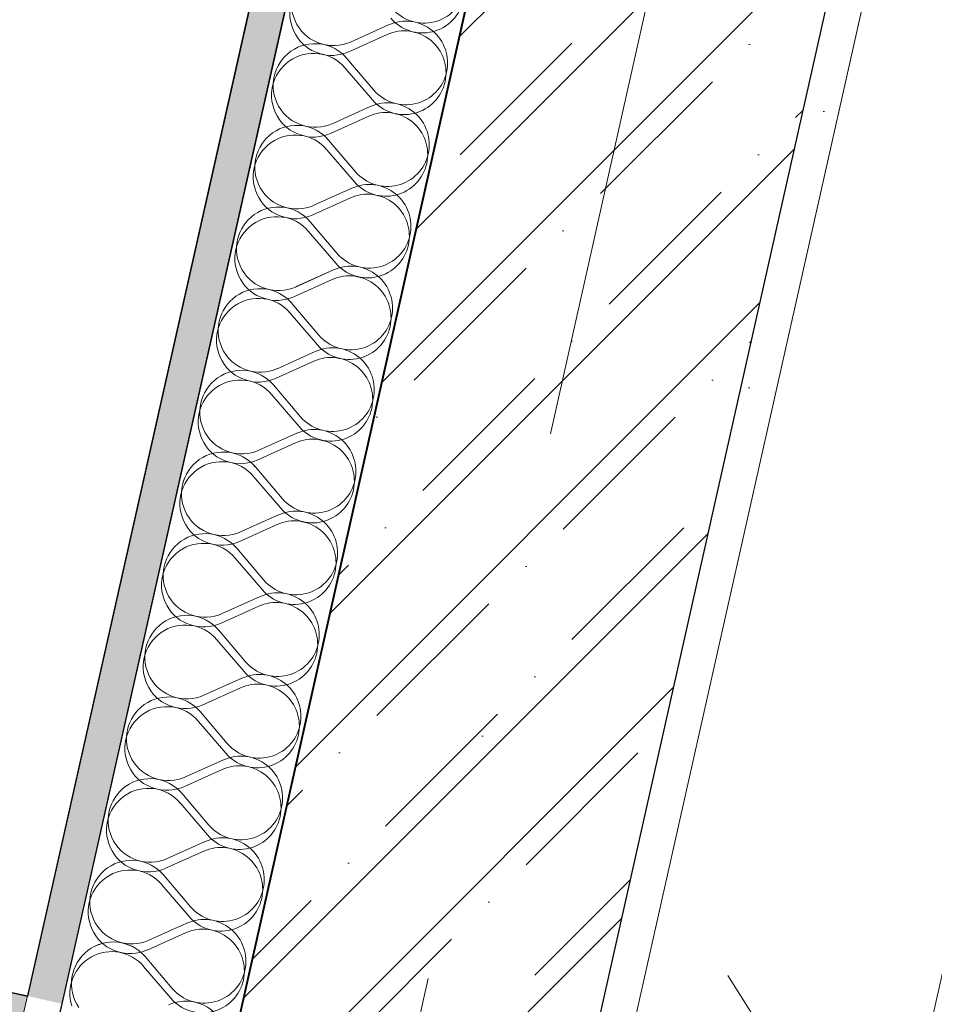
# Model space of a CAD drawing. Header units: millimetres. Extents: x -7145531 to -6681560, y 6117368 to 6219355.
# Tile 27 of 144: x -6936649 to -6936128, y 6131758 to 6132318. Entities that reach past the tile are written whole.
import ezdxf
from ezdxf.enums import TextEntityAlignment as Align

# ---------------------------------------------------------------- set-up
doc = ezdxf.new("R2010")
doc.units = ezdxf.units.MM
doc.header["$MEASUREMENT"] = 0
doc.linetypes.add('Штрихпунктирная', pattern=[670.277762, 352.777767, -176.388884, 0, -141.111112])
for name, color, linetype in [('S - квартира_помещение.АР', 7, 'Continuous'), ('S - МОП.АР', 7, 'Continuous'), ('АР-Стены_внешние_.АР', 7, 'Continuous'), ('АР-Стены_Перегородки_межквартирные_200.АР', 7, 'Continuous'), ('АР-Чертеж-Оси_Осевые размеры.АР', 7, 'Continuous'), ('АР-Чертеж-Размеры.АР', 7, 'Continuous'), ('Кровля', 7, 'Continuous')]:
    doc.layers.add(name, color=color, linetype=linetype)
for name, color, linetype, lineweight in [('АР-Стены_внешние_.АР_Ном._пера__1', 7, 'Continuous', 0), ('АР-Стены_Перегородки_межквартирные_200.АР_Ном._пера__1', 7, 'Continuous', 15), ('АР-Чертеж-Оси_Осевые размеры.АР_Ном._пера__120', 7, 'Continuous', 0), ('Кровля_Ном._пера__1', 7, 'Continuous', 0)]:
    doc.layers.add(name, color=color, linetype=linetype, lineweight=lineweight)
doc.styles.add('РЎР“Р•РќР•Р\xa0Р\x98Р\xa0_РЎРўР\x98Р›Р¬_3', font='GOTHIC.TTF')
doc.dimstyles.new('СГЕНЕРИР_СТИЛЬ__1', dxfattribs={"dimtxt": 150, "dimasz": 237.5, "dimexe": 0.18, "dimexo": 0.0625, "dimgap": 0, "dimtad": 1, "dimdec": 0, "dimzin": 0, "dimdsep": 46, "dimtxsty": 'РЎР“Р•РќР•Р\xa0Р\x98Р\xa0_РЎРўР\x98Р›Р¬_3', "dimblk": 'ARROWHEAD_6', "dimblk1": 'ARROWHEAD_6', "dimblk2": 'ARROWHEAD_6', "dimcen": 0.09, "dimse1": 1, "dimse2": 1, "dimclrd": 7, "dimclre": 7, "dimclrt": 7, "dimazin": 0, "dimtfac": 1, "dimtdec": 4, "dimtmove": 0, "dimatfit": 3, "dimfxl": 1, "dimtolj": 1, "dimtzin": 0, "dimarcsym": 0})
doc.dimstyles.new('СГЕНЕРИР_СТИЛЬ__2', dxfattribs={"dimtxt": 400, "dimasz": 332.5, "dimexe": 0.18, "dimexo": 0.0625, "dimgap": 0, "dimtad": 1, "dimdec": 0, "dimzin": 0, "dimdsep": 46, "dimtxsty": 'РЎР“Р•РќР•Р\xa0Р\x98Р\xa0_РЎРўР\x98Р›Р¬_3', "dimblk": 'ARROWHEAD_6', "dimblk1": 'ARROWHEAD_6', "dimblk2": 'ARROWHEAD_6', "dimcen": 0.09, "dimse1": 1, "dimse2": 1, "dimclrd": 7, "dimclre": 7, "dimclrt": 7, "dimazin": 0, "dimtfac": 1, "dimtdec": 4, "dimtmove": 0, "dimatfit": 3, "dimfxl": 1, "dimtolj": 1, "dimtzin": 0, "dimarcsym": 0})
pattern_1 = [(45, (-6566190.34, 6563027.8), (-111.369318, 111.369318), [0, -105, 0, -157.5]), (110, (-6565840.34, 6563027.8), (148.001588, 53.868173), [0, -77, 0, -133])]
pattern_2 = [(45, (-6338440.43, 6562625.56), (-111.369318, 111.369318), [0, -105, 0, -157.5]), (110, (-6338090.43, 6562625.56), (148.001588, 53.868173), [0, -77, 0, -133])]

# ---------------------------------------------------------------- blocks, each defined once
blk = doc.blocks.new('*X424', base_point=(-6566190.34, 6562677.79))
at = {"layer": 'АР-Стены_внешние_.АР_Ном._пера__1', "color": 7, "linetype": 'Continuous', "lineweight": 0}
for p, q in [((-7164210.47, 6132708.04), (-7164188.76, 6132717.8)), ((-7164212.56, 6132698.75), (-7164197.11, 6132680.63)), ((-7164220.91, 6132661.58), (-7164199.19, 6132671.34)), ((-7164223, 6132652.29), (-7164207.54, 6132634.17)), ((-7164231.34, 6132615.12), (-7164209.63, 6132624.88)), ((-7164233.43, 6132605.82), (-7164217.98, 6132587.71)), ((-7164241.78, 6132568.65), (-7164220.06, 6132578.42)), ((-7164243.87, 6132559.36), (-7164228.41, 6132541.25)), ((-7164252.21, 6132522.19), (-7164230.5, 6132531.96)), ((-7164254.3, 6132512.9), (-7164238.85, 6132494.79)), ((-7164262.65, 6132475.73), (-7164240.93, 6132485.5)), ((-7164264.74, 6132466.44), (-7164249.28, 6132448.33)), ((-7164273.08, 6132429.27), (-7164251.37, 6132439.03)), ((-7164275.17, 6132419.98), (-7164259.72, 6132401.86)), ((-7164283.52, 6132382.81), (-7164261.8, 6132392.57)), ((-7164285.61, 6132373.52), (-7164270.15, 6132355.4)), ((-7164293.95, 6132336.35), (-7164272.24, 6132346.11)), ((-7164296.04, 6132327.05), (-7164280.59, 6132308.94)), ((-7164304.39, 6132289.88), (-7164282.67, 6132299.65)), ((-7164306.48, 6132280.59), (-7164291.02, 6132262.48)), ((-7164314.82, 6132243.42), (-7164293.11, 6132253.19)), ((-7164316.91, 6132234.13), (-7164301.46, 6132216.02)), ((-7164325.26, 6132196.96), (-7164303.54, 6132206.73)), ((-7164327.35, 6132187.67), (-7164311.89, 6132169.56))]:
    blk.add_line(p, q, dxfattribs=at)
for centre, start, end in [((-7164220.24, 6132729.75), 40.4718, 294.2116), ((-7164168.56, 6132742.55), 220.4718, 347.3417), ((-7164178.99, 6132696.09), 347.3417, 114.2116), ((-7164230.67, 6132683.29), 40.4718, 294.2116), ((-7164178.99, 6132696.09), 220.4718, 347.3417), ((-7164189.43, 6132649.63), 347.3417, 114.2116), ((-7164241.11, 6132636.83), 40.4718, 294.2116), ((-7164189.43, 6132649.63), 220.4718, 347.3417), ((-7164199.86, 6132603.17), 347.3417, 114.2116), ((-7164251.54, 6132590.37), 40.4718, 294.2116), ((-7164199.86, 6132603.17), 220.4718, 347.3417), ((-7164210.3, 6132556.7), 347.3417, 114.2116), ((-7164261.98, 6132543.91), 40.4718, 294.2116), ((-7164210.3, 6132556.7), 220.4718, 347.3417), ((-7164220.73, 6132510.24), 347.3417, 114.2116), ((-7164272.41, 6132497.45), 40.4718, 294.2116), ((-7164220.73, 6132510.24), 220.4718, 347.3417), ((-7164231.17, 6132463.78), 347.3417, 114.2116), ((-7164282.85, 6132450.98), 40.4718, 294.2116), ((-7164231.17, 6132463.78), 220.4718, 347.3417), ((-7164241.6, 6132417.32), 347.3417, 114.2116), ((-7164293.28, 6132404.52), 40.4718, 294.2116), ((-7164241.6, 6132417.32), 220.4718, 347.3417), ((-7164252.04, 6132370.86), 347.3417, 114.2116), ((-7164303.72, 6132358.06), 40.4718, 294.2116), ((-7164252.04, 6132370.86), 220.4718, 347.3417), ((-7164262.47, 6132324.4), 347.3417, 114.2116), ((-7164314.15, 6132311.6), 40.4718, 294.2116), ((-7164262.47, 6132324.4), 220.4718, 347.3417), ((-7164272.91, 6132277.93), 347.3417, 114.2116), ((-7164324.59, 6132265.14), 40.4718, 294.2116), ((-7164272.91, 6132277.93), 220.4718, 347.3417), ((-7164283.34, 6132231.47), 347.3417, 114.2116), ((-7164335.02, 6132218.68), 40.4718, 294.2116), ((-7164283.34, 6132231.47), 220.4718, 347.3417), ((-7164293.78, 6132185.01), 347.3417, 114.2116), ((-7164345.46, 6132172.21), 40.4718, 214.5795), ((-7164293.78, 6132185.01), 220.4718, 347.3417), ((-7164304.21, 6132138.55), 2.7599, 114.2116)]:
    blk.add_arc(centre, 23.81, start, end, dxfattribs=at)
blk = doc.blocks.new('Стена_163_8', base_point=(-7164340.2, 6132132.62))
at = {"layer": 'АР-Стены_внешние_.АР', "linetype": 'Continuous', "lineweight": 0, "true_color": 0x000000}
h = blk.add_hatch(dxfattribs=at)
h.set_pattern_fill('ШТУКАТУРКА__ГИПС_01_0008', color=18, style=0, pattern_type=2)
h.set_pattern_definition(pattern_1)
h.paths.add_polyline_path([(-7161215.77, 6146317.85), (-7164394.36, 6132165.28), (-7164374.84, 6132160.9), (-7161196.25, 6146313.46)])
h = blk.add_hatch(dxfattribs=at)
h.set_pattern_fill('ШТУКАТУРКА__ГИПС_01_0008', color=18, style=0, pattern_type=2)
h.set_pattern_definition(pattern_1)
h.paths.add_polyline_path([(-7164374.84, 6132160.9), (-7164394.36, 6132165.28), (-7164398.74, 6132145.77), (-7164379.23, 6132141.38)])
at = {"layer": 'АР-Стены_внешние_.АР_Ном._пера__1', "color": 7, "linetype": 'Continuous', "lineweight": 0}
blk.add_line((-7161196.25, 6146313.46), (-7164374.84, 6132160.9), dxfattribs=at)
at = {"layer": 'АР-Стены_внешние_.АР_Ном._пера__1', "color": 7, "linetype": 'Continuous', "lineweight": 0, "flags": 128}
for points in [[(-7161215.77, 6146317.85), (-7164394.36, 6132165.28)], [(-7164277.27, 6132138.99), (-7161098.68, 6146291.55)]]:
    blk.add_lwpolyline(points, dxfattribs=at)
at = {"layer": 'Кровля_Ном._пера__1', "color": 7, "linetype": 'Continuous', "lineweight": 0}
for p, q in [((-7164394.36, 6132165.28), (-7164398.74, 6132145.77)), ((-7164374.84, 6132160.9), (-7164379.23, 6132141.38))]:
    blk.add_line(p, q, dxfattribs=at)
at = {"layer": 'АР-Стены_внешние_.АР', "color": 7, "lineweight": 0}
blk.add_blockref('*X424', (-6566190.34, 6562677.79), dxfattribs=at)
blk = doc.blocks.new('Стандартный Маркер Сетки[63]_8', base_point=(-7160680.92, 6147693.75))
at = {"layer": 'АР-Чертеж-Оси_Осевые размеры.АР_Ном._пера__120', "color": 7, "linetype": 'Штрихпунктирная', "lineweight": 0}
blk.add_line((-7160787.51, 6147219.17), (-7165571.24, 6125919.76), dxfattribs=at)
at = {"layer": 'АР-Чертеж-Оси_Осевые размеры.АР_Ном._пера__120', "color": 7, "lineweight": 0, "style": 'РЎР“Р•РќР•Р\xa0Р\x98Р\xa0_РЎРўР\x98Р›Р¬_3'}
blk.add_attdef('AC_MarkerText_1', text='', height=350, rotation=347.3417, dxfattribs=at).set_placement((-7165717.47, 6125138.41), align=Align.TOP_CENTER)
blk = doc.blocks.new('Стандартный Маркер Сетки[83]_8', base_point=(-7160680.92, 6147693.75))
at = {"layer": 'АР-Чертеж-Оси_Осевые размеры.АР_Ном._пера__120', "color": 7, "linetype": 'Штрихпунктирная', "lineweight": 0}
blk.add_line((-7160787.51, 6147219.17), (-7165571.24, 6125919.76), dxfattribs=at)
at = {"layer": 'АР-Чертеж-Оси_Осевые размеры.АР_Ном._пера__120', "color": 7, "lineweight": 0, "style": 'РЎР“Р•РќР•Р\xa0Р\x98Р\xa0_РЎРўР\x98Р›Р¬_3'}
blk.add_attdef('AC_MarkerText_1', text='', height=350, rotation=347.3417, dxfattribs=at).set_placement((-7165717.47, 6125138.41), align=Align.TOP_CENTER)
blk = doc.blocks.new('ARROWHEAD_6')
at = {"color": 0, "linetype": 'Continuous', "lineweight": 0}
for p, q in [((-0.5, -0.5), (0.5, 0.5)), ((0, 0), (-1, 0))]:
    blk.add_line(p, q, dxfattribs=at)
blk = doc.blocks.new('*D584', base_point=(-6566190.34, 6562677.79))
at = {"layer": 'Defpoints', "color": 0, "linetype": 'Continuous', "transparency": 16777216}
for p in [(-6935996.34, 6133642.97), (-6932158.87, 6132703.85), (-6937658.33, 6126243.04)]:
    blk.add_point(p, dxfattribs=at)
at = {"layer": 'АР-Чертеж-Оси_Осевые размеры.АР', "color": 7, "linetype": 'Continuous', "lineweight": -2, "transparency": 16777216}
for p, q in [((-6937333.91, 6126170.17), (-6936333.59, 6125945.51)), ((-6934128.76, 6125450.31), (-6935165.67, 6125683.2))]:
    blk.add_line(p, q, dxfattribs=at)
at = {"layer": 'АР-Чертеж-Оси_Осевые размеры.АР', "color": 7, "linetype": 'Continuous', "lineweight": -2, "transparency": 16777216, "xscale": 332.5, "yscale": 332.5, "zscale": 332.5}
for p, rotation in [((-6937658.33, 6126243.04), 167.3417232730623), ((-6933804.34, 6125377.45), 347.3417232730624)]:
    blk.add_blockref('ARROWHEAD_6', p, dxfattribs=dict(at, rotation=rotation))
at = {"layer": 'АР-Чертеж-Оси_Осевые размеры.АР', "color": 7, "linetype": 'Continuous', "lineweight": 0, "transparency": 16777216, "insert": (-6935749.63, 6125814.35), "char_height": 400, "attachment_point": 5, "rotation": 347.3417, "style": 'РЎР“Р•РќР•Р\xa0Р\x98Р\xa0_РЎРўР\x98Р›Р¬_3'}
blk.add_mtext('\\A1;3950', dxfattribs=at)
blk = doc.blocks.new('*D590', base_point=(-6566190.34, 6562677.79))
at = {"layer": 'Defpoints', "color": 0, "linetype": 'Continuous', "transparency": 16777216}
for p in [(-6936039.48, 6133451.29), (-6936590.29, 6131730.38), (-6936155.93, 6131632.82)]:
    blk.add_point(p, dxfattribs=at)
at = {"layer": 'АР-Чертеж-Размеры.АР', "color": 7, "linetype": 'Continuous', "lineweight": -2, "transparency": 16777216}
for p, q in [((-6935813.56, 6133157.13), (-6935913.53, 6132712.07)), ((-6936103.88, 6131864.55), (-6936007, 6132295.89))]:
    blk.add_line(p, q, dxfattribs=at)
at = {"layer": 'АР-Чертеж-Размеры.АР', "color": 7, "linetype": 'Continuous', "lineweight": -2, "transparency": 16777216, "xscale": 237.5, "yscale": 237.5, "zscale": 237.5}
for p, rotation in [((-6935761.52, 6133388.85), 77.3410680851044), ((-6936155.93, 6131632.82), 257.3410680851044)]:
    blk.add_blockref('ARROWHEAD_6', p, dxfattribs=dict(at, rotation=rotation))
at = {"layer": 'АР-Чертеж-Размеры.АР', "color": 7, "linetype": 'Continuous', "lineweight": 0, "transparency": 16777216, "insert": (-6935960.26, 6132503.98), "char_height": 150, "attachment_point": 5, "rotation": 77.3411, "style": 'РЎР“Р•РќР•Р\xa0Р\x98Р\xa0_РЎРўР\x98Р›Р¬_3'}
blk.add_mtext('\\A1;1800', dxfattribs=at)
blk = doc.blocks.new('Стена_173_8', base_point=(-7164183.77, 6132097.49))
at = {"layer": 'АР-Стены_внешние_.АР', "linetype": 'Continuous', "lineweight": 0, "true_color": 0x000000}
h = blk.add_hatch(dxfattribs=at)
h.set_pattern_fill('ЖЕЛЕЗОБЕТОН__PROJECT__0008', color=18, style=0, pattern_type=2)
h.set_pattern_definition([(45, (-6566190.34, 6562677.8), (-84.852814, 84.852814), []), (45, (-6566232.77, 6562720.22), (-84.852814, 84.852814), [90, -30, 0, -30])])
h.paths.add_polyline_path([(-7164081.82, 6132095.09), (-7163691.79, 6133831.61), (-7163886.93, 6133875.44), (-7164276.95, 6132138.91)])
h = blk.add_hatch(dxfattribs=at)
h.set_pattern_fill('ШТУКАТУРКА__ГИПС_01_0008', color=18, style=0, pattern_type=2)
h.set_pattern_definition(pattern_1)
h.paths.add_polyline_path([(-7164062.3, 6132090.71), (-7163672.28, 6133827.22), (-7163691.79, 6133831.61), (-7164081.82, 6132095.09)])
at = {"layer": 'АР-Стены_внешние_.АР_Ном._пера__1', "color": 7, "linetype": 'Continuous', "lineweight": 30}
blk.add_line((-7164081.82, 6132095.09), (-7163691.79, 6133831.61), dxfattribs=at)
at = {"layer": 'АР-Стены_внешние_.АР_Ном._пера__1', "color": 7, "linetype": 'Continuous', "lineweight": 30, "flags": 128}
blk.add_lwpolyline([(-7163886.93, 6133875.44), (-7164276.95, 6132138.91)], dxfattribs=at)
at = {"layer": 'АР-Стены_внешние_.АР_Ном._пера__1', "color": 7, "linetype": 'Continuous', "lineweight": 0, "flags": 128}
blk.add_lwpolyline([(-7164062.3, 6132090.71), (-7163672.28, 6133827.22)], dxfattribs=at)
blk = doc.blocks.new('Стена_194_3', base_point=(-6957870.24, 6136509.49))
at = {"layer": 'Кровля', "linetype": 'Continuous', "lineweight": 0, "true_color": 0x000000}
h = blk.add_hatch(dxfattribs=at)
h.set_pattern_fill('ШТУКАТУРКА__ГИПС_01_0003', color=18, style=0, pattern_type=2)
h.set_pattern_definition(pattern_2)
h.paths.add_polyline_path([(-6936644.45, 6131763.04), (-6950274.76, 6134824.17), (-6950279.14, 6134804.66), (-6936648.83, 6131743.53)])
h = blk.add_hatch(dxfattribs=at)
h.set_pattern_fill('ШТУКАТУРКА__ГИПС_01_0003', color=18, style=0, pattern_type=2)
h.set_pattern_definition(pattern_2)
h.paths.add_polyline_path([(-6936624.6, 6131758.58), (-6936624.93, 6131758.66), (-6936629.31, 6131739.15), (-6936628.98, 6131739.07)])
at = {"layer": 'Кровля_Ном._пера__1', "color": 7, "linetype": 'Continuous', "lineweight": 0}
blk.add_line((-6936644.45, 6131763.04), (-6936648.83, 6131743.53), dxfattribs=at)
at = {"layer": 'Кровля_Ном._пера__1', "color": 7, "linetype": 'Continuous', "lineweight": 0, "flags": 128}
blk.add_lwpolyline([(-6936644.45, 6131763.04), (-6950274.76, 6134824.17)], dxfattribs=at)
blk = doc.blocks.new('*X873', base_point=(-6338440.43, 6562275.56))
at = {"layer": 'АР-Стены_Перегородки_межквартирные_200.АР_Ном._пера__1', "color": 7, "linetype": 'Continuous', "lineweight": 0}
for p, q in [((-6936461.46, 6132300.28), (-6936439.75, 6132310.05)), ((-6936463.55, 6132290.99), (-6936448.09, 6132272.88)), ((-6936471.9, 6132253.82), (-6936450.18, 6132263.59)), ((-6936473.98, 6132244.53), (-6936458.53, 6132226.42)), ((-6936482.33, 6132207.36), (-6936460.62, 6132217.12)), ((-6936484.42, 6132198.07), (-6936468.96, 6132179.96)), ((-6936492.76, 6132160.9), (-6936471.05, 6132170.66)), ((-6936494.85, 6132151.61), (-6936479.4, 6132133.49)), ((-6936503.2, 6132114.44), (-6936481.48, 6132124.2)), ((-6936505.29, 6132105.14), (-6936489.83, 6132087.03)), ((-6936513.63, 6132067.97), (-6936491.92, 6132077.74)), ((-6936515.72, 6132058.68), (-6936500.27, 6132040.57)), ((-6936524.07, 6132021.51), (-6936502.35, 6132031.28)), ((-6936526.16, 6132012.22), (-6936510.7, 6131994.11)), ((-6936534.5, 6131975.05), (-6936512.79, 6131984.82)), ((-6936536.59, 6131965.76), (-6936521.14, 6131947.65)), ((-6936544.94, 6131928.59), (-6936523.22, 6131938.35)), ((-6936547.02, 6131919.3), (-6936531.57, 6131901.18)), ((-6936555.37, 6131882.13), (-6936533.66, 6131891.89)), ((-6936557.46, 6131872.84), (-6936542, 6131854.72)), ((-6936565.81, 6131835.67), (-6936544.09, 6131845.43)), ((-6936567.89, 6131826.37), (-6936552.44, 6131808.26)), ((-6936576.24, 6131789.2), (-6936554.53, 6131798.97)), ((-6936578.33, 6131779.91), (-6936562.87, 6131761.8))]:
    blk.add_line(p, q, dxfattribs=at)
for centre, start, end in [((-6936471.23, 6132322), 40.4725, 294.2123), ((-6936419.55, 6132334.79), 220.4725, 347.3424), ((-6936429.98, 6132288.33), 347.3424, 114.2123), ((-6936481.66, 6132275.54), 40.4725, 294.2123), ((-6936429.98, 6132288.33), 220.4725, 347.3424), ((-6936440.42, 6132241.87), 347.3424, 114.2123), ((-6936492.1, 6132229.08), 40.4725, 294.2123), ((-6936440.42, 6132241.87), 220.4725, 347.3424), ((-6936450.85, 6132195.41), 347.3424, 114.2123), ((-6936502.53, 6132182.61), 40.4725, 294.2123), ((-6936450.85, 6132195.41), 220.4725, 347.3424), ((-6936461.29, 6132148.95), 347.3424, 114.2123), ((-6936512.96, 6132136.15), 40.4725, 294.2123), ((-6936461.29, 6132148.95), 220.4725, 347.3424), ((-6936471.72, 6132102.49), 347.3424, 114.2123), ((-6936523.4, 6132089.69), 40.4725, 294.2123), ((-6936471.72, 6132102.49), 220.4725, 347.3424), ((-6936482.15, 6132056.02), 347.3424, 114.2123), ((-6936533.83, 6132043.23), 40.4725, 294.2123), ((-6936482.15, 6132056.02), 220.4725, 347.3424), ((-6936492.59, 6132009.56), 347.3424, 114.2123), ((-6936544.27, 6131996.77), 40.4725, 294.2123), ((-6936492.59, 6132009.56), 220.4725, 347.3424), ((-6936503.02, 6131963.1), 347.3424, 114.2123), ((-6936554.7, 6131950.3), 40.4725, 294.2123), ((-6936503.02, 6131963.1), 220.4725, 347.3424), ((-6936513.46, 6131916.64), 347.3424, 114.2123), ((-6936565.14, 6131903.84), 40.4725, 294.2123), ((-6936513.46, 6131916.64), 220.4725, 347.3424), ((-6936523.89, 6131870.18), 347.3424, 114.2123), ((-6936575.57, 6131857.38), 40.4725, 294.2123), ((-6936523.89, 6131870.18), 220.4725, 347.3424), ((-6936534.33, 6131823.72), 347.3424, 114.2123), ((-6936586.01, 6131810.92), 40.4725, 294.2123), ((-6936534.33, 6131823.72), 220.4725, 347.3424), ((-6936544.76, 6131777.25), 347.3424, 114.2123), ((-6936596.44, 6131764.46), 40.4725, 197.3313), ((-6936544.76, 6131777.25), 220.4725, 347.3424)]:
    blk.add_arc(centre, 23.81, start, end, dxfattribs=at)
blk = doc.blocks.new('Стена_258_3', base_point=(-6933461.3, 6145935.08))
at = {"layer": 'АР-Стены_Перегородки_межквартирные_200.АР', "linetype": 'Continuous', "lineweight": 0, "true_color": 0x000000}
h = blk.add_hatch(dxfattribs=at)
h.set_pattern_fill('ШТУКАТУРКА__ГИПС_01_0003', color=18, style=0, pattern_type=2)
h.set_pattern_definition(pattern_2)
h.paths.add_polyline_path([(-6933465.69, 6145915.57), (-6936644.12, 6131762.97), (-6936624.6, 6131758.58), (-6933446.17, 6145911.19)])
at = {"layer": 'АР-Стены_Перегородки_межквартирные_200.АР_Ном._пера__1', "color": 7, "linetype": 'Continuous', "lineweight": 0}
blk.add_line((-6933446.17, 6145911.19), (-6936624.6, 6131758.58), dxfattribs=at)
at = {"layer": 'АР-Стены_Перегородки_межквартирные_200.АР_Ном._пера__1', "color": 7, "linetype": 'Continuous', "lineweight": 0, "flags": 128}
for points in [[(-6933465.69, 6145915.57), (-6936644.12, 6131762.97)], [(-6936527.03, 6131736.67), (-6933348.6, 6145889.27)]]:
    blk.add_lwpolyline(points, dxfattribs=at)
at = {"layer": 'Кровля_Ном._пера__1', "color": 7, "linetype": 'Continuous', "lineweight": 0}
blk.add_line((-6936624.6, 6131758.58), (-6936628.98, 6131739.07), dxfattribs=at)
at = {"layer": 'АР-Стены_Перегородки_межквартирные_200.АР', "color": 7, "lineweight": 0}
blk.add_blockref('*X873', (-6338440.43, 6562275.56), dxfattribs=at)
blk = doc.blocks.new('*X876', base_point=(-6338440.43, 6562275.56))
at = {"layer": 'АР-Стены_внешние_.АР_Ном._пера__1', "color": 7, "linetype": 'Continuous', "lineweight": 0}
for p, q in [((-6936460.56, 6132305.8), (-6936438.85, 6132315.56)), ((-6936462.65, 6132296.51), (-6936447.2, 6132278.4)), ((-6936471, 6132259.34), (-6936449.28, 6132269.1)), ((-6936473.08, 6132250.05), (-6936457.63, 6132231.93)), ((-6936481.43, 6132212.88), (-6936459.72, 6132222.64)), ((-6936483.52, 6132203.58), (-6936468.07, 6132185.47)), ((-6936491.87, 6132166.42), (-6936470.15, 6132176.18)), ((-6936493.95, 6132157.12), (-6936478.5, 6132139.01)), ((-6936502.3, 6132119.95), (-6936480.59, 6132129.72)), ((-6936504.39, 6132110.66), (-6936488.94, 6132092.55)), ((-6936512.74, 6132073.49), (-6936491.02, 6132083.26)), ((-6936514.82, 6132064.2), (-6936499.37, 6132046.09)), ((-6936523.17, 6132027.03), (-6936501.46, 6132036.79)), ((-6936525.26, 6132017.74), (-6936509.81, 6131999.63)), ((-6936533.61, 6131980.57), (-6936511.89, 6131990.33)), ((-6936535.69, 6131971.28), (-6936520.24, 6131953.16)), ((-6936544.04, 6131934.11), (-6936522.33, 6131943.87)), ((-6936546.13, 6131924.81), (-6936530.68, 6131906.7)), ((-6936554.48, 6131887.65), (-6936532.76, 6131897.41)), ((-6936556.56, 6131878.35), (-6936541.11, 6131860.24)), ((-6936564.91, 6131841.18), (-6936543.2, 6131850.95)), ((-6936567, 6131831.89), (-6936551.55, 6131813.78)), ((-6936575.35, 6131794.72), (-6936553.63, 6131804.49)), ((-6936577.44, 6131785.43), (-6936561.98, 6131767.32))]:
    blk.add_line(p, q, dxfattribs=at)
for centre, start, end in [((-6936470.33, 6132327.52), 40.4718, 294.2116), ((-6936418.65, 6132340.31), 220.4718, 347.3417), ((-6936429.08, 6132293.85), 347.3417, 114.2116), ((-6936480.76, 6132281.05), 40.4718, 294.2116), ((-6936429.08, 6132293.85), 220.4718, 347.3417), ((-6936439.52, 6132247.39), 347.3417, 114.2116), ((-6936491.2, 6132234.59), 40.4718, 294.2116), ((-6936439.52, 6132247.39), 220.4718, 347.3417), ((-6936449.95, 6132200.93), 347.3417, 114.2116), ((-6936501.63, 6132188.13), 40.4718, 294.2116), ((-6936449.95, 6132200.93), 220.4718, 347.3417), ((-6936460.39, 6132154.46), 347.3417, 114.2116), ((-6936512.07, 6132141.67), 40.4718, 294.2116), ((-6936460.39, 6132154.46), 220.4718, 347.3417), ((-6936470.82, 6132108), 347.3417, 114.2116), ((-6936522.5, 6132095.21), 40.4718, 294.2116), ((-6936470.82, 6132108), 220.4718, 347.3417), ((-6936481.26, 6132061.54), 347.3417, 114.2116), ((-6936532.94, 6132048.75), 40.4718, 294.2116), ((-6936481.26, 6132061.54), 220.4718, 347.3417), ((-6936491.69, 6132015.08), 347.3417, 114.2116), ((-6936543.37, 6132002.28), 40.4718, 294.2116), ((-6936491.69, 6132015.08), 220.4718, 347.3417), ((-6936502.13, 6131968.62), 347.3417, 114.2116), ((-6936553.81, 6131955.82), 40.4718, 294.2116), ((-6936502.13, 6131968.62), 220.4718, 347.3417), ((-6936512.56, 6131922.16), 347.3417, 114.2116), ((-6936564.24, 6131909.36), 40.4718, 294.2116), ((-6936512.56, 6131922.16), 220.4718, 347.3417), ((-6936523, 6131875.69), 347.3417, 114.2116), ((-6936574.68, 6131862.9), 40.4718, 294.2116), ((-6936523, 6131875.69), 220.4718, 347.3417), ((-6936533.43, 6131829.23), 347.3417, 114.2116), ((-6936585.11, 6131816.44), 40.4718, 294.2116), ((-6936533.43, 6131829.23), 220.4718, 347.3417), ((-6936543.87, 6131782.77), 347.3417, 114.2116), ((-6936595.55, 6131769.98), 40.4718, 214.5795), ((-6936543.87, 6131782.77), 220.4718, 347.3417), ((-6936554.3, 6131736.31), 2.7599, 114.2116)]:
    blk.add_arc(centre, 23.81, start, end, dxfattribs=at)
blk = doc.blocks.new('Стена_259_3', base_point=(-6936590.29, 6131730.38))
at = {"layer": 'АР-Стены_внешние_.АР', "linetype": 'Continuous', "lineweight": 0, "true_color": 0x000000}
h = blk.add_hatch(dxfattribs=at)
h.set_pattern_fill('ШТУКАТУРКА__ГИПС_01_0003', color=18, style=0, pattern_type=2)
h.set_pattern_definition(pattern_2)
h.paths.add_polyline_path([(-6933465.86, 6145915.61), (-6936644.45, 6131763.04), (-6936624.93, 6131758.66), (-6933446.34, 6145911.23)])
h = blk.add_hatch(dxfattribs=at)
h.set_pattern_fill('ШТУКАТУРКА__ГИПС_01_0003', color=18, style=0, pattern_type=2)
h.set_pattern_definition(pattern_2)
h.paths.add_polyline_path([(-6936624.93, 6131758.66), (-6936644.45, 6131763.04), (-6936648.83, 6131743.53), (-6936629.31, 6131739.15)])
at = {"layer": 'АР-Стены_внешние_.АР_Ном._пера__1', "color": 7, "linetype": 'Continuous', "lineweight": 0}
blk.add_line((-6933446.34, 6145911.23), (-6936624.93, 6131758.66), dxfattribs=at)
at = {"layer": 'АР-Стены_внешние_.АР_Ном._пера__1', "color": 7, "linetype": 'Continuous', "lineweight": 0, "flags": 128}
for points in [[(-6933465.86, 6145915.61), (-6936644.45, 6131763.04)], [(-6936527.36, 6131736.75), (-6933348.77, 6145889.31)]]:
    blk.add_lwpolyline(points, dxfattribs=at)
at = {"layer": 'Кровля_Ном._пера__1', "color": 7, "linetype": 'Continuous', "lineweight": 0}
blk.add_line((-6936644.45, 6131763.04), (-6936648.83, 6131743.53), dxfattribs=at)
at = {"layer": 'АР-Стены_внешние_.АР', "color": 7, "lineweight": 0}
blk.add_blockref('*X876', (-6338440.43, 6562275.56), dxfattribs=at)
blk = doc.blocks.new('Стандартный Маркер Сетки[130]_3', base_point=(-6932931.01, 6147291.51))
at = {"layer": 'АР-Чертеж-Оси_Осевые размеры.АР_Ном._пера__120', "color": 7, "linetype": 'Штрихпунктирная', "lineweight": 0}
blk.add_line((-6933037.6, 6146816.93), (-6937821.33, 6125517.52), dxfattribs=at)
at = {"layer": 'АР-Чертеж-Оси_Осевые размеры.АР_Ном._пера__120', "color": 7, "lineweight": 0, "style": 'РЎР“Р•РќР•Р\xa0Р\x98Р\xa0_РЎРўР\x98Р›Р¬_3'}
blk.add_attdef('AC_MarkerText_1', text='', height=350, rotation=347.3417, dxfattribs=at).set_placement((-6937967.56, 6124736.17), align=Align.TOP_CENTER)
blk = doc.blocks.new('Стандартный Маркер Сетки[143]_3', base_point=(-6932931.01, 6147291.51))
at = {"layer": 'АР-Чертеж-Оси_Осевые размеры.АР_Ном._пера__120', "color": 7, "linetype": 'Штрихпунктирная', "lineweight": 0}
blk.add_line((-6933037.6, 6146816.93), (-6937821.33, 6125517.52), dxfattribs=at)
at = {"layer": 'АР-Чертеж-Оси_Осевые размеры.АР_Ном._пера__120', "color": 7, "lineweight": 0, "style": 'РЎР“Р•РќР•Р\xa0Р\x98Р\xa0_РЎРўР\x98Р›Р¬_3'}
blk.add_attdef('AC_MarkerText_1', text='', height=350, rotation=347.3417, dxfattribs=at).set_placement((-6937967.56, 6124736.17), align=Align.TOP_CENTER)
blk = doc.blocks.new('Стена_267_3', base_point=(-6936433.86, 6131695.25))
at = {"layer": 'АР-Стены_внешние_.АР', "linetype": 'Continuous', "lineweight": 0, "true_color": 0x000000}
h = blk.add_hatch(dxfattribs=at)
h.set_pattern_fill('ЖЕЛЕЗОБЕТОН__PROJECT__0003', color=18, style=0, pattern_type=2)
h.set_pattern_definition([(45, (-6338440.43, 6562275.56), (-84.852814, 84.852814), []), (45, (-6338482.86, 6562317.98), (-84.852814, 84.852814), [90, -30, 0, -30])])
h.paths.add_polyline_path([(-6936331.9, 6131692.85), (-6935941.88, 6133429.37), (-6936137.02, 6133473.2), (-6936527.04, 6131736.67)])
h = blk.add_hatch(dxfattribs=at)
h.set_pattern_fill('ШТУКАТУРКА__ГИПС_01_0003', color=18, style=0, pattern_type=2)
h.set_pattern_definition(pattern_2)
h.paths.add_polyline_path([(-6936312.39, 6131688.47), (-6935922.37, 6133424.99), (-6935941.88, 6133429.37), (-6936331.9, 6131692.85)])
at = {"layer": 'АР-Стены_внешние_.АР_Ном._пера__1', "color": 7, "linetype": 'Continuous', "lineweight": 30}
blk.add_line((-6936331.9, 6131692.85), (-6935941.88, 6133429.37), dxfattribs=at)
at = {"layer": 'АР-Стены_внешние_.АР_Ном._пера__1', "color": 7, "linetype": 'Continuous', "lineweight": 30, "flags": 128}
blk.add_lwpolyline([(-6936137.02, 6133473.2), (-6936527.04, 6131736.67)], dxfattribs=at)
at = {"layer": 'АР-Стены_внешние_.АР_Ном._пера__1', "color": 7, "linetype": 'Continuous', "lineweight": 0, "flags": 128}
blk.add_lwpolyline([(-6936312.39, 6131688.47), (-6935922.37, 6133424.99)], dxfattribs=at)

msp = doc.modelspace()

# ---------------------------------------------------------------- linework, layer by layer
at = {"layer": 'S - квартира_помещение.АР', "color": 254, "linetype": 'Continuous', "lineweight": 0, "true_color": 0xffe1c4, "flags": 128}
msp.add_lwpolyline([(-6932692.5, 6130875.5), (-6931745.88, 6135090.49), (-6935365.78, 6135903.46), (-6936312.39, 6131688.47)], close=True, dxfattribs=at)
at = {"layer": 'S - МОП.АР', "color": 254, "linetype": 'Continuous', "lineweight": 0, "true_color": 0xd1c7d6, "flags": 128}
msp.add_lwpolyline([(-6954335.89, 6152155.61), (-6957846.34, 6136524.63), (-6950518.97, 6134879.03), (-6950271.31, 6135981.72), (-6950027.1, 6135926.87), (-6950274.75, 6134824.18), (-6946937.8, 6134074.76), (-6936644.31, 6131762.82), (-6933465.69, 6145915.57)], dxfattribs=at)

# ---------------------------------------------------------------- block references
at = {"layer": 'АР-Стены_внешние_.АР', "color": 7, "lineweight": 0}
for name, p in [('Стена_163_8', (-6936590.29, 6131730.38)), ('Стена_259_3', (-6936590.29, 6131730.38)), ('Стена_173_8', (-6936433.86, 6131695.25)), ('Стена_267_3', (-6936433.86, 6131695.25))]:
    msp.add_blockref(name, p, dxfattribs=at)
at = {"layer": 'АР-Стены_Перегородки_межквартирные_200.АР', "color": 7, "lineweight": 0}
msp.add_blockref('Стена_258_3', (-6933461.3, 6145935.08), dxfattribs=at)
at = {"layer": 'АР-Чертеж-Оси_Осевые размеры.АР', "color": 8, "linetype": 'Continuous', "lineweight": 15}
for name in ['Стандартный Маркер Сетки[63]_8', 'Стандартный Маркер Сетки[83]_8', 'Стандартный Маркер Сетки[130]_3', 'Стандартный Маркер Сетки[143]_3']:
    msp.add_blockref(name, (-6932931.01, 6147291.51), dxfattribs=at)
at = {"layer": 'Кровля', "color": 7, "lineweight": 0}
msp.add_blockref('Стена_194_3', (-6957870.24, 6136509.49), dxfattribs=at)

# ---------------------------------------------------------------- dimensions: what is measured, and where the dimension line sits
at = {"layer": 'АР-Чертеж-Оси_Осевые размеры.АР', "color": 7, "linetype": 'Continuous', "lineweight": 0}
dim = msp.add_linear_dim(base=(-6937658.33, 6126243.04), p1=(-6932158.87, 6132703.85), p2=(-6935996.34, 6133642.97), angle=167.3417, dimstyle='СГЕНЕРИР_СТИЛЬ__2', dxfattribs=at)
dim.commit()
dim.dimension.update_dxf_attribs({"geometry": '*D584', "text_midpoint": (-6935749.63, 6125814.35), "dimtype": 160, "text_rotation": 347.3417})
at = {"layer": 'АР-Чертеж-Размеры.АР', "color": 7, "linetype": 'Continuous', "lineweight": 0}
dim = msp.add_linear_dim(base=(-6936155.93, 6131632.82), p1=(-6936039.48, 6133451.29), p2=(-6936590.29, 6131730.38), angle=257.3411, dimstyle='СГЕНЕРИР_СТИЛЬ__1', dxfattribs=at)
dim.commit()
dim.dimension.update_dxf_attribs({"geometry": '*D590', "text_midpoint": (-6935960.26, 6132503.98), "dimtype": 160, "text_rotation": 77.3411})

doc.saveas('drawing.dxf')
